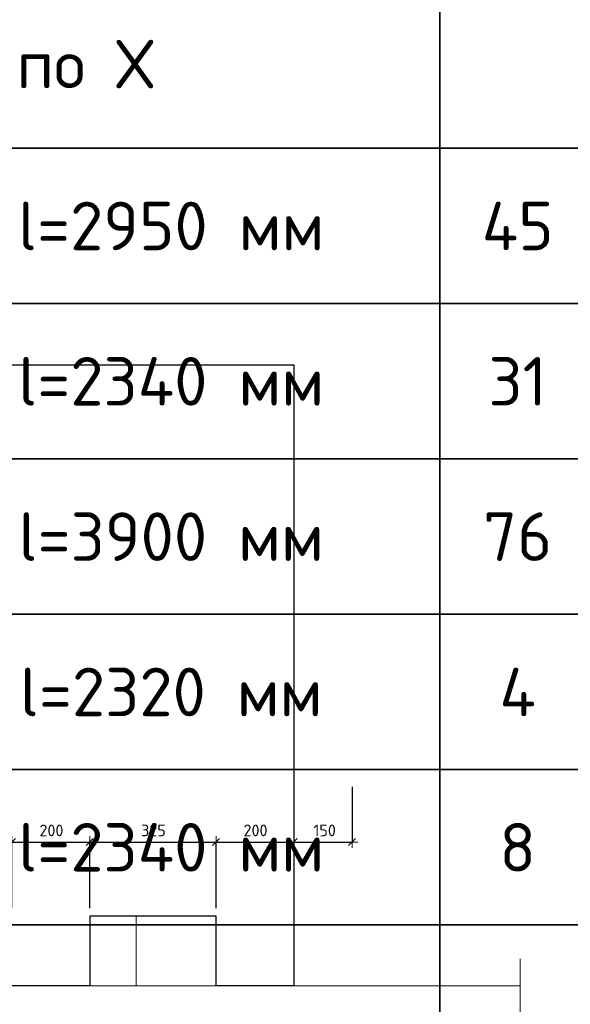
# Model space of a CAD drawing. Header units: metres. Extents: x -38 to 114, y -15 to 21.
# Tile 24 of 244: x 76.2 to 77.62, y -5.9 to -3.36. Entities that reach past the tile are written whole.
import ezdxf

# ---------------------------------------------------------------- set-up
doc = ezdxf.new("R2010")
doc.units = ezdxf.units.M
doc.header["$PDMODE"] = 65
for name, color, linetype, lineweight in [('XR$4$Общий слой (1)_1', 7, 'Continuous', 13), ('XR$4$Перекрытие (1)', 7, 'Continuous', 35), ('XR$4$Размерная линия (1)', 7, 'Continuous', 13), ('XR$6$Общий слой (1)_1', 7, 'Continuous', 13), ('XR$6$Перекрытие (1)', 7, 'Continuous', 35), ('XR$6$Размерная линия (1)', 7, 'Continuous', 13)]:
    doc.layers.add(name, color=color, linetype=linetype, lineweight=lineweight)
doc.styles.add('ISOCPEUR', font='txt')
doc.dimstyles.new('DIMSTYLE_24', dxfattribs={"dimtxt": 0.03, "dimasz": 0.03, "dimexe": 0, "dimexo": 0, "dimgap": 0.015, "dimtad": 2, "dimdec": 0, "dimlfac": 1000, "dimrnd": 5, "dimzin": 12, "dimdsep": 46, "dimtxsty": 'ISOCPEUR', "dimblk1": 'ALL_ML_STRICH', "dimblk2": 'ALL_ML_STRICH', "dimsah": 1, "dimcen": 0, "dimclrd": 7, "dimclre": 256, "dimclrt": 7, "dimadec": 0, "dimazin": 0, "dimtfac": 1, "dimtdec": 0, "dimtix": 1, "dimtmove": 2, "dimatfit": 3, "dimfxl": 0, "dimtzin": 0, "dimlwd": 0, "dimlwe": -3, "dimarcsym": 0})
pattern_1 = [(0, (0.45, 0.45), (0.225, 0.225), [0.225, -0.225]), (90, (0.45, 0.45), (-0.225, 0.225), [0.225, -0.225])]

# ---------------------------------------------------------------- blocks, each defined once
blk = doc.blocks.new('ЭЛЕМЕНТ_УЗОРА_15')
at = {"color": 7, "linetype": 'Continuous', "lineweight": 13, "transparency": 33554687}
blk.add_lwpolyline([(77.4875, -5.7799), (77.4875, -6.1198), (77.5275, -6.1295), (77.4475, -6.1427), (77.4875, -6.1538), (77.4875, -6.4749)], dxfattribs=at)
blk = doc.blocks.new('ALL_ML_STRICH')
at = {"color": 0, "linetype": 'ByBlock', "lineweight": -2}
for p, q in [((-1, 0), (0.5, 0)), ((-0.3, -0.3), (0.3, 0.3)), ((0, -0.5), (0, 0.5))]:
    blk.add_line(p, q, dxfattribs=at)
blk = doc.blocks.new('*D373')
at = {"layer": 'DEFPOINTS', "color": 7, "linetype": 'Continuous', "lineweight": 13, "transparency": 33554687}
for p in [(76.1806, -5.4793), (76.1806, -5.6699), (76.3806, -5.6699)]:
    blk.add_point(p, dxfattribs=at)
at = {"layer": 'XR$4$Размерная линия (1)', "color": 9, "linetype": 'Continuous', "lineweight": -2, "true_color": 0xc7c7c7, "transparency": 33554687}
for p, q in [((76.1806, -5.6499), (76.1806, -5.4793)), ((76.3806, -5.6499), (76.3806, -5.4793))]:
    blk.add_line(p, q, dxfattribs=at)
at = {"layer": 'XR$4$Размерная линия (1)', "color": 7, "linetype": 'Continuous', "lineweight": -2, "transparency": 33554687}
blk.add_line((76.1806, -5.4793), (76.3806, -5.4793), dxfattribs=at)
at = {"layer": 'XR$4$Размерная линия (1)', "color": 7, "linetype": 'Continuous', "lineweight": 13, "transparency": 33554687, "xscale": 0.03, "yscale": 0.03, "zscale": 0.03, "rotation": 180}
blk.add_blockref('ALL_ML_STRICH', (76.1806, -5.4793), dxfattribs=at)
at = {"layer": 'XR$4$Размерная линия (1)', "color": 7, "linetype": 'Continuous', "lineweight": 13, "transparency": 33554687, "xscale": 0.03, "yscale": 0.03, "zscale": 0.03}
blk.add_blockref('ALL_ML_STRICH', (76.3806, -5.4793), dxfattribs=at)
at = {"layer": 'XR$4$Размерная линия (1)', "color": 7, "linetype": 'Continuous', "lineweight": 13, "transparency": 33554687, "insert": (76.2821, -5.4493), "char_height": 0.03, "width": 0.09, "attachment_point": 5, "style": 'ISOCPEUR'}
blk.add_mtext('\\A1;{200}', dxfattribs=at)
blk = doc.blocks.new('*D374')
at = {"layer": 'DEFPOINTS', "color": 7, "linetype": 'Continuous', "lineweight": 13, "transparency": 33554687}
for p in [(76.3806, -5.4793), (76.3806, -5.6699), (76.7056, -5.6699)]:
    blk.add_point(p, dxfattribs=at)
at = {"layer": 'XR$4$Размерная линия (1)', "color": 9, "linetype": 'Continuous', "lineweight": -2, "true_color": 0xc7c7c7, "transparency": 33554687}
for p, q in [((76.3806, -5.6499), (76.3806, -5.4793)), ((76.7056, -5.6499), (76.7056, -5.4793))]:
    blk.add_line(p, q, dxfattribs=at)
at = {"layer": 'XR$4$Размерная линия (1)', "color": 7, "linetype": 'Continuous', "lineweight": -2, "transparency": 33554687}
blk.add_line((76.3806, -5.4793), (76.7056, -5.4793), dxfattribs=at)
at = {"layer": 'XR$4$Размерная линия (1)', "color": 7, "linetype": 'Continuous', "lineweight": 13, "transparency": 33554687, "xscale": 0.03, "yscale": 0.03, "zscale": 0.03, "rotation": 180}
blk.add_blockref('ALL_ML_STRICH', (76.3806, -5.4793), dxfattribs=at)
at = {"layer": 'XR$4$Размерная линия (1)', "color": 7, "linetype": 'Continuous', "lineweight": 13, "transparency": 33554687, "xscale": 0.03, "yscale": 0.03, "zscale": 0.03}
blk.add_blockref('ALL_ML_STRICH', (76.7056, -5.4793), dxfattribs=at)
at = {"layer": 'XR$4$Размерная линия (1)', "color": 7, "linetype": 'Continuous', "lineweight": 13, "transparency": 33554687, "insert": (76.5446, -5.4493), "char_height": 0.03, "width": 0.09, "attachment_point": 5, "style": 'ISOCPEUR'}
blk.add_mtext('\\A1;{325}', dxfattribs=at)
blk = doc.blocks.new('*D375')
at = {"layer": 'DEFPOINTS', "color": 7, "linetype": 'Continuous', "lineweight": 13, "transparency": 33554687}
for p in [(76.9056, -5.4156), (76.7056, -5.4793), (76.7056, -5.6699)]:
    blk.add_point(p, dxfattribs=at)
at = {"layer": 'XR$4$Размерная линия (1)', "color": 9, "linetype": 'Continuous', "lineweight": -2, "true_color": 0xc7c7c7, "transparency": 33554687}
for p, q in [((76.9056, -5.3956), (76.9056, -5.4793)), ((76.7056, -5.6499), (76.7056, -5.4793))]:
    blk.add_line(p, q, dxfattribs=at)
at = {"layer": 'XR$4$Размерная линия (1)', "color": 7, "linetype": 'Continuous', "lineweight": -2, "transparency": 33554687}
blk.add_line((76.7056, -5.4793), (76.9056, -5.4793), dxfattribs=at)
at = {"layer": 'XR$4$Размерная линия (1)', "color": 7, "linetype": 'Continuous', "lineweight": 13, "transparency": 33554687, "xscale": 0.03, "yscale": 0.03, "zscale": 0.03, "rotation": 180}
blk.add_blockref('ALL_ML_STRICH', (76.7056, -5.4793), dxfattribs=at)
at = {"layer": 'XR$4$Размерная линия (1)', "color": 7, "linetype": 'Continuous', "lineweight": 13, "transparency": 33554687, "xscale": 0.03, "yscale": 0.03, "zscale": 0.03}
blk.add_blockref('ALL_ML_STRICH', (76.9056, -5.4793), dxfattribs=at)
at = {"layer": 'XR$4$Размерная линия (1)', "color": 7, "linetype": 'Continuous', "lineweight": 13, "transparency": 33554687, "insert": (76.8071, -5.4493), "char_height": 0.03, "width": 0.09, "attachment_point": 5, "style": 'ISOCPEUR'}
blk.add_mtext('\\A1;{200}', dxfattribs=at)
blk = doc.blocks.new('*D376')
at = {"layer": 'DEFPOINTS', "color": 7, "linetype": 'Continuous', "lineweight": 13, "transparency": 33554687}
for p in [(77.0555, -5.3567), (76.9056, -5.4156), (76.9056, -5.4793)]:
    blk.add_point(p, dxfattribs=at)
at = {"layer": 'XR$4$Размерная линия (1)', "color": 9, "linetype": 'Continuous', "lineweight": -2, "true_color": 0xc7c7c7, "transparency": 33554687}
for p, q in [((77.0555, -5.3367), (77.0555, -5.4793)), ((76.9056, -5.3956), (76.9056, -5.4793))]:
    blk.add_line(p, q, dxfattribs=at)
at = {"layer": 'XR$4$Размерная линия (1)', "color": 7, "linetype": 'Continuous', "lineweight": -2, "transparency": 33554687}
blk.add_line((76.9056, -5.4793), (77.0555, -5.4793), dxfattribs=at)
at = {"layer": 'XR$4$Размерная линия (1)', "color": 7, "linetype": 'Continuous', "lineweight": 13, "transparency": 33554687, "xscale": 0.03, "yscale": 0.03, "zscale": 0.03, "rotation": 180}
blk.add_blockref('ALL_ML_STRICH', (76.9056, -5.4793), dxfattribs=at)
at = {"layer": 'XR$4$Размерная линия (1)', "color": 7, "linetype": 'Continuous', "lineweight": 13, "transparency": 33554687, "xscale": 0.03, "yscale": 0.03, "zscale": 0.03}
blk.add_blockref('ALL_ML_STRICH', (77.0555, -5.4793), dxfattribs=at)
at = {"layer": 'XR$4$Размерная линия (1)', "color": 7, "linetype": 'Continuous', "lineweight": 13, "transparency": 33554687, "insert": (76.9851, -5.4493), "char_height": 0.03, "width": 0.09, "attachment_point": 5, "style": 'ISOCPEUR'}
blk.add_mtext('\\A1;{150}', dxfattribs=at)
blk = doc.blocks.new('ЭЛЕМЕНТ_УЗОРА_32')
at = {"color": 7, "linetype": 'Continuous', "lineweight": 13, "transparency": 33554687}
blk.add_lwpolyline([(77.4875, -5.7799), (77.4875, -6.1198), (77.5275, -6.1295), (77.4475, -6.1427), (77.4875, -6.1538), (77.4875, -6.4749)], dxfattribs=at)
blk = doc.blocks.new('*D792')
at = {"layer": 'DEFPOINTS', "color": 7, "linetype": 'Continuous', "lineweight": 13, "transparency": 33554687}
for p in [(76.1806, -5.4793), (76.1806, -5.6699), (76.3806, -5.6699)]:
    blk.add_point(p, dxfattribs=at)
at = {"layer": 'XR$6$Размерная линия (1)', "color": 9, "linetype": 'Continuous', "lineweight": -2, "true_color": 0xc7c7c7, "transparency": 33554687}
for p, q in [((76.1806, -5.6499), (76.1806, -5.4793)), ((76.3806, -5.6499), (76.3806, -5.4793))]:
    blk.add_line(p, q, dxfattribs=at)
at = {"layer": 'XR$6$Размерная линия (1)', "color": 7, "linetype": 'Continuous', "lineweight": -2, "transparency": 33554687}
blk.add_line((76.1806, -5.4793), (76.3806, -5.4793), dxfattribs=at)
at = {"layer": 'XR$6$Размерная линия (1)', "color": 7, "linetype": 'Continuous', "lineweight": 13, "transparency": 33554687, "xscale": 0.03, "yscale": 0.03, "zscale": 0.03, "rotation": 180}
blk.add_blockref('ALL_ML_STRICH', (76.1806, -5.4793), dxfattribs=at)
at = {"layer": 'XR$6$Размерная линия (1)', "color": 7, "linetype": 'Continuous', "lineweight": 13, "transparency": 33554687, "xscale": 0.03, "yscale": 0.03, "zscale": 0.03}
blk.add_blockref('ALL_ML_STRICH', (76.3806, -5.4793), dxfattribs=at)
at = {"layer": 'XR$6$Размерная линия (1)', "color": 7, "linetype": 'Continuous', "lineweight": 13, "transparency": 33554687, "insert": (76.2821, -5.4493), "char_height": 0.03, "width": 0.09, "attachment_point": 5, "style": 'ISOCPEUR'}
blk.add_mtext('\\A1;{200}', dxfattribs=at)
blk = doc.blocks.new('*D793')
at = {"layer": 'DEFPOINTS', "color": 7, "linetype": 'Continuous', "lineweight": 13, "transparency": 33554687}
for p in [(76.3806, -5.4793), (76.3806, -5.6699), (76.7056, -5.6699)]:
    blk.add_point(p, dxfattribs=at)
at = {"layer": 'XR$6$Размерная линия (1)', "color": 9, "linetype": 'Continuous', "lineweight": -2, "true_color": 0xc7c7c7, "transparency": 33554687}
for p, q in [((76.3806, -5.6499), (76.3806, -5.4793)), ((76.7056, -5.6499), (76.7056, -5.4793))]:
    blk.add_line(p, q, dxfattribs=at)
at = {"layer": 'XR$6$Размерная линия (1)', "color": 7, "linetype": 'Continuous', "lineweight": -2, "transparency": 33554687}
blk.add_line((76.3806, -5.4793), (76.7056, -5.4793), dxfattribs=at)
at = {"layer": 'XR$6$Размерная линия (1)', "color": 7, "linetype": 'Continuous', "lineweight": 13, "transparency": 33554687, "xscale": 0.03, "yscale": 0.03, "zscale": 0.03, "rotation": 180}
blk.add_blockref('ALL_ML_STRICH', (76.3806, -5.4793), dxfattribs=at)
at = {"layer": 'XR$6$Размерная линия (1)', "color": 7, "linetype": 'Continuous', "lineweight": 13, "transparency": 33554687, "xscale": 0.03, "yscale": 0.03, "zscale": 0.03}
blk.add_blockref('ALL_ML_STRICH', (76.7056, -5.4793), dxfattribs=at)
at = {"layer": 'XR$6$Размерная линия (1)', "color": 7, "linetype": 'Continuous', "lineweight": 13, "transparency": 33554687, "insert": (76.5446, -5.4493), "char_height": 0.03, "width": 0.09, "attachment_point": 5, "style": 'ISOCPEUR'}
blk.add_mtext('\\A1;{325}', dxfattribs=at)
blk = doc.blocks.new('*D794')
at = {"layer": 'DEFPOINTS', "color": 7, "linetype": 'Continuous', "lineweight": 13, "transparency": 33554687}
for p in [(76.9056, -5.4156), (76.7056, -5.4793), (76.7056, -5.6699)]:
    blk.add_point(p, dxfattribs=at)
at = {"layer": 'XR$6$Размерная линия (1)', "color": 9, "linetype": 'Continuous', "lineweight": -2, "true_color": 0xc7c7c7, "transparency": 33554687}
for p, q in [((76.9056, -5.3956), (76.9056, -5.4793)), ((76.7056, -5.6499), (76.7056, -5.4793))]:
    blk.add_line(p, q, dxfattribs=at)
at = {"layer": 'XR$6$Размерная линия (1)', "color": 7, "linetype": 'Continuous', "lineweight": -2, "transparency": 33554687}
blk.add_line((76.7056, -5.4793), (76.9056, -5.4793), dxfattribs=at)
at = {"layer": 'XR$6$Размерная линия (1)', "color": 7, "linetype": 'Continuous', "lineweight": 13, "transparency": 33554687, "xscale": 0.03, "yscale": 0.03, "zscale": 0.03, "rotation": 180}
blk.add_blockref('ALL_ML_STRICH', (76.7056, -5.4793), dxfattribs=at)
at = {"layer": 'XR$6$Размерная линия (1)', "color": 7, "linetype": 'Continuous', "lineweight": 13, "transparency": 33554687, "xscale": 0.03, "yscale": 0.03, "zscale": 0.03}
blk.add_blockref('ALL_ML_STRICH', (76.9056, -5.4793), dxfattribs=at)
at = {"layer": 'XR$6$Размерная линия (1)', "color": 7, "linetype": 'Continuous', "lineweight": 13, "transparency": 33554687, "insert": (76.8071, -5.4493), "char_height": 0.03, "width": 0.09, "attachment_point": 5, "style": 'ISOCPEUR'}
blk.add_mtext('\\A1;{200}', dxfattribs=at)
blk = doc.blocks.new('*D795')
at = {"layer": 'DEFPOINTS', "color": 7, "linetype": 'Continuous', "lineweight": 13, "transparency": 33554687}
for p in [(77.0555, -5.3567), (76.9056, -5.4156), (76.9056, -5.4793)]:
    blk.add_point(p, dxfattribs=at)
at = {"layer": 'XR$6$Размерная линия (1)', "color": 9, "linetype": 'Continuous', "lineweight": -2, "true_color": 0xc7c7c7, "transparency": 33554687}
for p, q in [((77.0555, -5.3367), (77.0555, -5.4793)), ((76.9056, -5.3956), (76.9056, -5.4793))]:
    blk.add_line(p, q, dxfattribs=at)
at = {"layer": 'XR$6$Размерная линия (1)', "color": 7, "linetype": 'Continuous', "lineweight": -2, "transparency": 33554687}
blk.add_line((76.9056, -5.4793), (77.0555, -5.4793), dxfattribs=at)
at = {"layer": 'XR$6$Размерная линия (1)', "color": 7, "linetype": 'Continuous', "lineweight": 13, "transparency": 33554687, "xscale": 0.03, "yscale": 0.03, "zscale": 0.03, "rotation": 180}
blk.add_blockref('ALL_ML_STRICH', (76.9056, -5.4793), dxfattribs=at)
at = {"layer": 'XR$6$Размерная линия (1)', "color": 7, "linetype": 'Continuous', "lineweight": 13, "transparency": 33554687, "xscale": 0.03, "yscale": 0.03, "zscale": 0.03}
blk.add_blockref('ALL_ML_STRICH', (77.0555, -5.4793), dxfattribs=at)
at = {"layer": 'XR$6$Размерная линия (1)', "color": 7, "linetype": 'Continuous', "lineweight": 13, "transparency": 33554687, "insert": (76.9851, -5.4493), "char_height": 0.03, "width": 0.09, "attachment_point": 5, "style": 'ISOCPEUR'}
blk.add_mtext('\\A1;{150}', dxfattribs=at)

msp = doc.modelspace()

# ---------------------------------------------------------------- hatches: boundary and pattern name
at = {"linetype": 'Continuous', "lineweight": 13, "transparency": 33554687}
h = msp.add_hatch(dxfattribs=at)
h.set_pattern_fill('____', scale=0.225, style=0, pattern_type=2)
h.set_pattern_definition(pattern_1)
h.paths.add_polyline_path([(76.7056, -5.6699), (76.3806, -5.6699), (76.3806, -5.8499), (76.7056, -5.8499)], flags=0)
h = msp.add_hatch(dxfattribs=at)
h.set_pattern_fill('____', scale=0.225, style=0, pattern_type=2)
h.set_pattern_definition(pattern_1)
h.paths.add_polyline_path([(76.7056, -5.6699), (76.3806, -5.6699), (76.3806, -5.8499), (76.7056, -5.8499)], flags=0)

# ---------------------------------------------------------------- linework, layer by layer
at = {"color": 7, "linetype": 'Continuous', "lineweight": 35, "transparency": 33554687}
for p, q in [((77.2814, -3.2927), (77.2814, -3.6927)), ((79.5314, -3.6927), (70.2814, -3.6927)), ((77.2814, -3.6927), (77.2814, -4.0927)), ((70.2814, -4.0927), (79.5314, -4.0927)), ((79.5314, -4.0927), (70.2814, -4.0927)), ((77.2814, -4.0927), (77.2814, -4.4927)), ((70.2814, -4.4927), (79.5314, -4.4927)), ((79.5314, -4.4927), (70.2814, -4.4927)), ((77.2814, -4.4927), (77.2814, -4.8927)), ((70.2814, -4.8927), (79.5314, -4.8927)), ((79.5314, -4.8927), (70.2814, -4.8927)), ((77.2814, -4.8927), (77.2814, -5.2927)), ((70.2814, -5.2927), (79.5314, -5.2927)), ((79.5314, -5.2927), (70.2814, -5.2927)), ((77.2814, -5.2927), (77.2814, -5.6927)), ((70.2814, -5.6927), (79.5314, -5.6927)), ((77.2814, -5.6927), (77.2814, -6.0927))]:
    msp.add_line(p, q, dxfattribs=at)
at = {"color": 7, "linetype": 'Continuous', "lineweight": 13, "transparency": 33554687}
for p, q in [((79.5314, -4.0927), (70.2814, -4.0927)), ((79.5314, -4.4927), (70.2814, -4.4927)), ((79.5314, -4.8927), (70.2814, -4.8927)), ((79.5314, -5.2927), (70.2814, -5.2927)), ((79.5314, -5.6927), (70.2814, -5.6927))]:
    msp.add_line(p, q, dxfattribs=at)
at = {"layer": 'XR$4$Общий слой (1)_1', "color": 7, "linetype": 'Continuous', "lineweight": 13, "transparency": 33554687}
msp.add_line((73.0556, -5.8499), (77.4875, -5.8499), dxfattribs=at)
at = {"layer": 'XR$4$Перекрытие (1)', "color": 7, "linetype": 'Continuous', "lineweight": 25, "transparency": 33554687}
for p, q in [((73.5556, -4.2499), (76.9056, -4.2499)), ((76.9056, -4.2499), (76.9056, -5.6699)), ((76.3806, -5.6699), (76.3806, -5.8499)), ((76.7056, -5.6699), (76.3806, -5.6699)), ((76.7056, -5.8499), (76.7056, -5.6699)), ((76.9056, -5.6699), (76.9056, -5.8499)), ((76.3806, -5.8499), (76.1806, -5.8499)), ((76.9056, -5.8499), (76.7056, -5.8499))]:
    msp.add_line(p, q, dxfattribs=at)
at = {"layer": 'XR$6$Общий слой (1)_1', "color": 7, "linetype": 'Continuous', "lineweight": 13, "transparency": 33554687}
msp.add_line((73.0556, -5.8499), (77.4875, -5.8499), dxfattribs=at)
at = {"layer": 'XR$6$Перекрытие (1)', "color": 7, "linetype": 'Continuous', "lineweight": 25, "transparency": 33554687}
for p, q in [((73.5556, -4.2499), (76.9056, -4.2499)), ((76.9056, -4.2499), (76.9056, -5.6699)), ((76.3806, -5.6699), (76.3806, -5.8499)), ((76.7056, -5.6699), (76.3806, -5.6699)), ((76.7056, -5.8499), (76.7056, -5.6699)), ((76.9056, -5.6699), (76.9056, -5.8499)), ((76.3806, -5.8499), (76.1806, -5.8499)), ((76.9056, -5.8499), (76.7056, -5.8499))]:
    msp.add_line(p, q, dxfattribs=at)

# ---------------------------------------------------------------- block references
at = {"color": 7, "linetype": 'Continuous', "lineweight": 13, "transparency": 33554687}
for name in ['ЭЛЕМЕНТ_УЗОРА_15', 'ЭЛЕМЕНТ_УЗОРА_32']:
    msp.add_blockref(name, (0, 0), dxfattribs=at)

# ---------------------------------------------------------------- texts
at = {"color": 7, "linetype": 'Continuous', "lineweight": 13, "transparency": 33554687, "insert": (75.6564, -3.4927), "char_height": 0.0625, "width": 1.81162, "attachment_point": 5, "style": 'ISOCPEUR'}
msp.add_mtext('\\A1;{\\fISOCPEUR|i0|b0;\\H0.125000;\\W1.000000;\\C7;Доп. арм нижняя по Х}\\P', dxfattribs=at)
at = {"color": 7, "linetype": 'Continuous', "lineweight": 35, "transparency": 33554687, "char_height": 0.0625, "attachment_point": 5, "style": 'ISOCPEUR'}
for s, insert, width in [('\\A1;{\\fISOCPEUR|i0|b0;\\H0.125000;\\W1.000000;\\C7;l=2950 мм}\\P', (76.5902, -3.8927), 0.823016), ('\\A1;{\\fISOCPEUR|i0|b0;\\H0.125000;\\W1.000000;\\C7;45}\\P', (77.4814, -3.8927), 0.242647), ('\\A1;{\\fISOCPEUR|i0|b0;\\H0.125000;\\W1.000000;\\C7;l=2340 мм}\\P', (76.5902, -4.2927), 0.835547), ('\\A1;{\\fISOCPEUR|i0|b0;\\H0.125000;\\W1.000000;\\C7;31}\\P', (77.4814, -4.2927), 0.196875), ('\\A1;{\\fISOCPEUR|i0|b0;\\H0.125000;\\W1.000000;\\C7;l=3900 мм}\\P', (76.5902, -4.6927), 0.823016), ('\\A1;{\\fISOCPEUR|i0|b0;\\H0.125000;\\W1.000000;\\C7;76}\\P', (77.4814, -4.6927), 0.229687), ('\\A1;{\\fISOCPEUR|i0|b0;\\H0.125000;\\W1.000000;\\C7;l=2320 мм}\\P', (76.5902, -5.0927), 0.823016), ('\\A1;{\\fISOCPEUR|i0|b0;\\H0.125000;\\W1.000000;\\C7;4}\\P', (77.4814, -5.0927), 0.15), ('\\A1;{\\fISOCPEUR|i0|b0;\\H0.125000;\\W1.000000;\\C7;l=2340 мм}\\P', (76.5902, -5.4927), 0.835547), ('\\A1;{\\fISOCPEUR|i0|b0;\\H0.125000;\\W1.000000;\\C7;8}\\P', (77.4814, -5.4927), 0.136111)]:
    msp.add_mtext(s, dxfattribs=dict(at, insert=insert, width=width))

# ---------------------------------------------------------------- dimensions: what is measured, and where the dimension line sits
at = {"layer": 'XR$4$Размерная линия (1)', "color": 7, "linetype": 'Continuous', "lineweight": 13, "transparency": 33554687}
for base, p1, p2, picture, middle in [((77.0555, -5.4793), (76.9056, -5.3956), (77.0555, -5.3367), '*D376', (76.9851, -5.4493)), ((76.9056, -5.4793), (76.7056, -5.6499), (76.9056, -5.3956), '*D375', (76.8071, -5.4493)), ((76.3806, -5.4793), (76.1806, -5.6499), (76.3806, -5.6499), '*D373', (76.2821, -5.4493)), ((76.7056, -5.4793), (76.3806, -5.6499), (76.7056, -5.6499), '*D374', (76.5446, -5.4493))]:
    dim = msp.add_linear_dim(base=base, p1=p1, p2=p2, dimstyle='DIMSTYLE_24', override={"dimpost": '<>', "dimclrd": 7, "dimclre": 9, "dimclrt": 7, "dimlwd": 0, "dimlwe": 65533}, dxfattribs=at)
    dim.commit()
    dim.dimension.update_dxf_attribs({"geometry": picture, "text_midpoint": middle, "dimtype": 160})
at = {"layer": 'XR$6$Размерная линия (1)', "color": 7, "linetype": 'Continuous', "lineweight": 13, "transparency": 33554687}
for base, p1, p2, picture, middle in [((77.0555, -5.4793), (76.9056, -5.3956), (77.0555, -5.3367), '*D795', (76.9851, -5.4493)), ((76.9056, -5.4793), (76.7056, -5.6499), (76.9056, -5.3956), '*D794', (76.8071, -5.4493)), ((76.3806, -5.4793), (76.1806, -5.6499), (76.3806, -5.6499), '*D792', (76.2821, -5.4493)), ((76.7056, -5.4793), (76.3806, -5.6499), (76.7056, -5.6499), '*D793', (76.5446, -5.4493))]:
    dim = msp.add_linear_dim(base=base, p1=p1, p2=p2, dimstyle='DIMSTYLE_24', override={"dimpost": '<>', "dimclrd": 7, "dimclre": 9, "dimclrt": 7, "dimlwd": 0, "dimlwe": 65533}, dxfattribs=at)
    dim.commit()
    dim.dimension.update_dxf_attribs({"geometry": picture, "text_midpoint": middle, "dimtype": 160})

doc.saveas('drawing.dxf')
